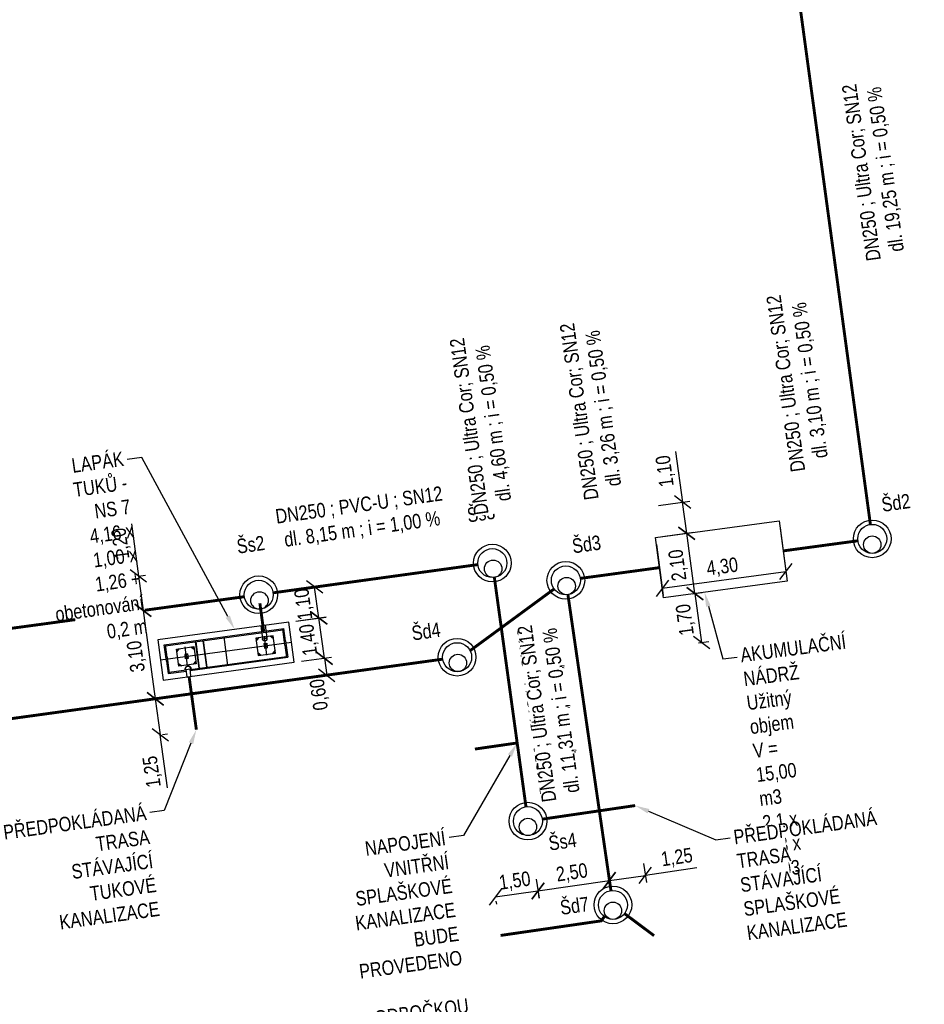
# Model space of a CAD drawing. Header units: metres. Extents: x -746896 to -745924, y -1022348 to -1021947.
# Tile 5 of 8: x -746853 to -746822, y -1022008 to -1021974. Entities that reach past the tile are written whole.
import ezdxf
from ezdxf import colors
from ezdxf.entities.mleader import LeaderData, LeaderLine
from ezdxf.math import Vec2, Vec3

# ---------------------------------------------------------------- set-up
doc = ezdxf.new("R2010")
doc.units = ezdxf.units.M
doc.linetypes.add('DASHDOT', pattern=[1, 0.5, -0.25, 0, -0.25])
doc.layers.get('Defpoints').update_dxf_attribs({"color": 6, "lineweight": 5})
doc.layers.add('TP_03_KS-Koty', color=7, linetype='Continuous', lineweight=5)
for name, color, linetype in [('TP_03_KS-Popis potrubí', 20, 'Continuous'), ('TP_03_KS-Popis poznámka', 20, 'Continuous'), ('TP_03_KS-Popis šachet', 20, 'Continuous'), ('TP_03_KS-Potrubí nové', 20, 'KANVSVO'), ('TP_03_KS-Šachty', 20, 'Continuous'), ('TP_04_KD-Objekt', 106, 'Continuous'), ('TP_04_KD-Popis potrubí', 106, 'Continuous'), ('TP_04_KD-Popis poznámka', 106, 'Continuous'), ('TP_04_KD-Popis šachet', 106, 'Continuous'), ('TP_04_KD-Potrubí nové', 106, 'KANVDVO'), ('TP_04_KD-Šachty', 106, 'Continuous'), ('TP_06_KT-Objekt', 14, 'Continuous'), ('TP_06_KT-Popis objektu', 14, 'Continuous'), ('TP_06_KT-Popis poznámka', 14, 'Continuous'), ('TP_06_KT-Potrubí nové', 14, 'KANVSVO')]:
    doc.layers.add(name, color=color, linetype=linetype)
doc.styles.add('TPkoty', font='arial.ttf', dxfattribs={"width": 0.8, "height": 2})
doc.styles.add('TPpoznámky', font='arial.ttf', dxfattribs={"width": 0.8, "height": 2})
doc.styles.add('TPtext', font='arial.ttf', dxfattribs={"width": 0.8, "height": 2})
doc.linetypes.add('KANVDVO', pattern='A,7,-6.5,[8,civil.shx,S=1,R=0,X=0,Y=0],-6.5', length=20)
doc.linetypes.add('KANVSVO', pattern='A,7,-6.5,[9,civil.shx,S=1,R=0,X=0,Y=0],-6.5', length=20)
doc.dimstyles.new('TPM', dxfattribs={"dimscale": 0, "dimtxt": 2, "dimasz": 2, "dimexe": 1, "dimexo": 1, "dimgap": 0.5, "dimtad": 1, "dimzin": 1, "dimtxsty": 'TPkoty', "dimblk": 'OBLIQUE', "dimcen": 2.5, "dimclrd": 256, "dimclre": 256, "dimclrt": 256, "dimazin": 0, "dimtfac": 1, "dimtmove": 1, "dimatfit": 3, "dimfxl": 5, "dimtfillclr": 256, "dimarcsym": 0})

# ---------------------------------------------------------------- blocks, each defined once
blk = doc.blocks.new('KS_Sachta')
at = {"layer": 'TP_03_KS-Šachty'}
for centre, radius in [((0, 0), 0.65), ((0, 0), 0.5), ((0, -0.2), 0.3)]:
    blk.add_circle(centre, radius, dxfattribs=at)
blk = doc.blocks.new('KD_Sachta')
at = {"layer": 'TP_04_KD-Šachty'}
for centre, radius in [((0, 0), 0.65), ((0, 0), 0.5), ((0, -0.2), 0.3)]:
    blk.add_circle(centre, radius, dxfattribs=at)
blk = doc.blocks.new('_Oblique')
at = {"color": 0, "linetype": 'ByBlock', "lineweight": -2}
blk.add_line((-0.5, -0.5), (0.5, 0.5), dxfattribs=at)
blk = doc.blocks.new('*D52')
at = {"layer": 'Defpoints', "color": 0, "transparency": 16777216}
for p in [(-746830.271, -1021994.26), (-746830.042, -1021995.944), (-746829.695, -1021995.897)]:
    blk.add_point(p, dxfattribs=at)
at = {"layer": 'TP_03_KS-Koty', "lineweight": -2, "transparency": 16777216}
for p, q in [((-746830.023, -1021994.227), (-746829.676, -1021994.18)), ((-746829.923, -1021994.213), (-746829.695, -1021995.897)), ((-746829.795, -1021995.91), (-746829.447, -1021995.863))]:
    blk.add_line(p, q, dxfattribs=at)
at = {"layer": 'TP_03_KS-Koty', "lineweight": -2, "transparency": 16777216, "xscale": 0.5, "yscale": 0.5, "zscale": 0.5}
for p, rotation in [((-746829.923, -1021994.213), 97.72686670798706), ((-746829.695, -1021995.897), 277.726866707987)]:
    blk.add_blockref('_Oblique', p, dxfattribs=dict(at, rotation=rotation))
at = {"layer": 'TP_03_KS-Koty', "transparency": 16777216, "insert": (-746830.231, -1021995.112), "char_height": 0.5, "attachment_point": 5, "rotation": 97.7269, "style": 'TPkoty'}
blk.add_mtext('1,70', dxfattribs=at)
blk = doc.blocks.new('*D56')
at = {"layer": 'Defpoints', "color": 0, "transparency": 16777216}
for p in [(-746835.35, -1022004.368), (-746836.82, -1022004.578), (-746835.335, -1022004.47)]:
    blk.add_point(p, dxfattribs=at)
at = {"layer": 'TP_03_KS-Koty', "lineweight": -2, "transparency": 16777216}
for p, q in [((-746836.806, -1022004.68), (-746835.335, -1022004.47)), ((-746835.314, -1022004.616), (-746835.3, -1022004.718)), ((-746836.785, -1022004.826), (-746836.77, -1022004.928))]:
    blk.add_line(p, q, dxfattribs=at)
at = {"layer": 'TP_03_KS-Koty', "lineweight": -2, "transparency": 16777216, "xscale": 0.5, "yscale": 0.5, "zscale": 0.5}
for p, rotation in [((-746836.806, -1022004.68), 188.1249484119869), ((-746835.335, -1022004.47), 8.124948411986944)]:
    blk.add_blockref('_Oblique', p, dxfattribs=dict(at, rotation=rotation))
at = {"layer": 'TP_03_KS-Koty', "transparency": 16777216, "insert": (-746836.131, -1022004.154), "char_height": 0.5, "attachment_point": 5, "rotation": 8.1249, "style": 'TPkoty'}
blk.add_mtext('1,50', dxfattribs=at)
blk = doc.blocks.new('*D57')
at = {"layer": 'Defpoints', "color": 0, "transparency": 16777216}
for p in [(-746832.965, -1022003.458), (-746835.429, -1022003.815), (-746832.87, -1022004.112)]:
    blk.add_point(p, dxfattribs=at)
at = {"layer": 'TP_03_KS-Koty', "lineweight": -2, "transparency": 16777216}
for p, q in [((-746832.929, -1022003.705), (-746832.834, -1022004.36)), ((-746835.393, -1022004.063), (-746835.298, -1022004.718)), ((-746835.334, -1022004.47), (-746832.87, -1022004.112))]:
    blk.add_line(p, q, dxfattribs=at)
at = {"layer": 'TP_03_KS-Koty', "lineweight": -2, "transparency": 16777216, "xscale": 0.5, "yscale": 0.5, "zscale": 0.5}
for p, rotation in [((-746832.87, -1022004.112), 8.264702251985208), ((-746835.334, -1022004.47), 188.2647022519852)]:
    blk.add_blockref('_Oblique', p, dxfattribs=dict(at, rotation=rotation))
at = {"layer": 'TP_03_KS-Koty', "transparency": 16777216, "insert": (-746834.163, -1022003.87), "char_height": 0.5, "attachment_point": 5, "rotation": 8.2647, "style": 'TPkoty'}
blk.add_mtext('2,50', dxfattribs=at)
blk = doc.blocks.new('*D58')
at = {"layer": 'Defpoints', "color": 0, "transparency": 16777216}
for p in [(-746831.728, -1022003.278), (-746832.965, -1022003.458), (-746831.633, -1022003.933)]:
    blk.add_point(p, dxfattribs=at)
at = {"layer": 'TP_03_KS-Koty', "lineweight": -2, "transparency": 16777216}
for p, q in [((-746832.929, -1022003.705), (-746832.834, -1022004.36)), ((-746831.692, -1022003.525), (-746831.597, -1022004.18)), ((-746829.861, -1022003.675), (-746831.633, -1022003.933)), ((-746832.87, -1022004.112), (-746831.633, -1022003.933))]:
    blk.add_line(p, q, dxfattribs=at)
at = {"layer": 'TP_03_KS-Koty', "lineweight": -2, "transparency": 16777216, "xscale": 0.5, "yscale": 0.5, "zscale": 0.5}
for p, rotation in [((-746831.633, -1022003.933), 8.262234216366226), ((-746832.87, -1022004.112), 188.2622342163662)]:
    blk.add_blockref('_Oblique', p, dxfattribs=dict(at, rotation=rotation))
at = {"layer": 'TP_03_KS-Koty', "transparency": 16777216, "insert": (-746830.543, -1022003.344), "char_height": 0.5, "attachment_point": 5, "rotation": 8.2622, "style": 'TPkoty'}
blk.add_mtext('1,25', dxfattribs=at)
blk = doc.blocks.new('*D63')
at = {"layer": 'Defpoints', "color": 0, "transparency": 16777216}
for p in [(-746849.361, -1021993.642), (-746849.2, -1021994.83), (-746848.949, -1021994.796)]:
    blk.add_point(p, dxfattribs=at)
at = {"layer": 'TP_03_KS-Koty', "lineweight": -2, "transparency": 16777216}
for p, q in [((-746849.354, -1021991.812), (-746849.11, -1021993.608)), ((-746849.113, -1021993.608), (-746848.862, -1021993.574)), ((-746849.11, -1021993.608), (-746848.949, -1021994.796)), ((-746848.952, -1021994.796), (-746848.701, -1021994.762))]:
    blk.add_line(p, q, dxfattribs=at)
at = {"layer": 'TP_03_KS-Koty', "lineweight": -2, "transparency": 16777216, "xscale": 0.5, "yscale": 0.5, "zscale": 0.5}
for p, rotation in [((-746849.11, -1021993.608), 97.73113741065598), ((-746848.949, -1021994.796), 277.731137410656)]:
    blk.add_blockref('_Oblique', p, dxfattribs=dict(at, rotation=rotation))
at = {"layer": 'TP_03_KS-Koty', "transparency": 16777216, "insert": (-746849.691, -1021992.488), "char_height": 0.5, "attachment_point": 5, "rotation": 97.7311, "style": 'TPkoty'}
blk.add_mtext('1,20', dxfattribs=at)
blk = doc.blocks.new('*D64')
at = {"layer": 'Defpoints', "color": 0, "transparency": 16777216}
for p in [(-746849.2, -1021994.83), (-746848.779, -1021997.88), (-746848.528, -1021997.845)]:
    blk.add_point(p, dxfattribs=at)
at = {"layer": 'TP_03_KS-Koty', "lineweight": -2, "transparency": 16777216}
for p, q in [((-746848.952, -1021994.796), (-746848.701, -1021994.761)), ((-746848.949, -1021994.795), (-746848.528, -1021997.845)), ((-746848.531, -1021997.845), (-746848.28, -1021997.811))]:
    blk.add_line(p, q, dxfattribs=at)
at = {"layer": 'TP_03_KS-Koty', "lineweight": -2, "transparency": 16777216, "xscale": 0.5, "yscale": 0.5, "zscale": 0.5}
for p, rotation in [((-746848.949, -1021994.795), 97.85924262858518), ((-746848.528, -1021997.845), 277.8592426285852)]:
    blk.add_blockref('_Oblique', p, dxfattribs=dict(at, rotation=rotation))
at = {"layer": 'TP_03_KS-Koty', "transparency": 16777216, "insert": (-746849.16, -1021996.378), "char_height": 0.5, "attachment_point": 5, "rotation": 97.8592, "style": 'TPkoty'}
blk.add_mtext('3,10', dxfattribs=at)
blk = doc.blocks.new('*D65')
at = {"layer": 'Defpoints', "color": 0, "transparency": 16777216}
for p in [(-746848.699, -1021997.869), (-746848.528, -1021999.107), (-746848.357, -1021999.083)]:
    blk.add_point(p, dxfattribs=at)
at = {"layer": 'TP_03_KS-Koty', "lineweight": -2, "transparency": 16777216}
for p, q in [((-746848.528, -1021997.845), (-746848.357, -1021999.083)), ((-746848.452, -1021997.834), (-746848.28, -1021997.811)), ((-746848.104, -1022000.917), (-746848.357, -1021999.083)), ((-746848.281, -1021999.073), (-746848.11, -1021999.049))]:
    blk.add_line(p, q, dxfattribs=at)
at = {"layer": 'TP_03_KS-Koty', "lineweight": -2, "transparency": 16777216, "xscale": 0.5, "yscale": 0.5, "zscale": 0.5}
for p, rotation in [((-746848.528, -1021997.845), 97.85145662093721), ((-746848.357, -1021999.083), 277.8514566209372)]:
    blk.add_blockref('_Oblique', p, dxfattribs=dict(at, rotation=rotation))
at = {"layer": 'TP_03_KS-Koty', "transparency": 16777216, "insert": (-746848.612, -1022000.354), "char_height": 0.5, "attachment_point": 5, "rotation": 97.8515, "style": 'TPkoty'}
blk.add_mtext('1,25', dxfattribs=at)
blk = doc.blocks.new('*D66')
at = {"layer": 'Defpoints', "color": 0, "transparency": 16777216}
for p in [(-746830.553, -1021992.179), (-746830.205, -1021992.132), (-746830.271, -1021994.26)]:
    blk.add_point(p, dxfattribs=at)
at = {"layer": 'TP_03_KS-Koty', "lineweight": -2, "transparency": 16777216}
for p, q in [((-746830.305, -1021992.146), (-746829.958, -1021992.099)), ((-746829.923, -1021994.213), (-746830.205, -1021992.132)), ((-746830.023, -1021994.227), (-746829.676, -1021994.18))]:
    blk.add_line(p, q, dxfattribs=at)
at = {"layer": 'TP_03_KS-Koty', "lineweight": -2, "transparency": 16777216, "xscale": 0.5, "yscale": 0.5, "zscale": 0.5}
for p, rotation in [((-746830.205, -1021992.132), 97.72036283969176), ((-746829.923, -1021994.213), 277.7203628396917)]:
    blk.add_blockref('_Oblique', p, dxfattribs=dict(at, rotation=rotation))
at = {"layer": 'TP_03_KS-Koty', "transparency": 16777216, "insert": (-746830.486, -1021993.23), "char_height": 0.5, "attachment_point": 5, "rotation": 97.7204, "style": 'TPkoty'}
blk.add_mtext('2,10', dxfattribs=at)
blk = doc.blocks.new('*D67')
at = {"layer": 'Defpoints', "color": 0, "transparency": 16777216}
for p in [(-746831.43, -1021991.207), (-746830.351, -1021991.06), (-746831.285, -1021992.279)]:
    blk.add_point(p, dxfattribs=at)
at = {"layer": 'TP_03_KS-Koty', "lineweight": -2, "transparency": 16777216}
for p, q in [((-746830.588, -1021989.31), (-746830.351, -1021991.06)), ((-746831.183, -1021991.173), (-746830.103, -1021991.027)), ((-746830.205, -1021992.132), (-746830.351, -1021991.06)), ((-746831.037, -1021992.245), (-746829.958, -1021992.099))]:
    blk.add_line(p, q, dxfattribs=at)
at = {"layer": 'TP_03_KS-Koty', "lineweight": -2, "transparency": 16777216, "xscale": 0.5, "yscale": 0.5, "zscale": 0.5}
for p, rotation in [((-746830.351, -1021991.06), 97.72036283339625), ((-746830.205, -1021992.132), 277.7203628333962)]:
    blk.add_blockref('_Oblique', p, dxfattribs=dict(at, rotation=rotation))
at = {"layer": 'TP_03_KS-Koty', "transparency": 16777216, "insert": (-746830.926, -1021989.986), "char_height": 0.5, "attachment_point": 5, "rotation": 97.7204, "style": 'TPkoty'}
blk.add_mtext('1,10', dxfattribs=at)
blk = doc.blocks.new('*D59')
at = {"layer": 'Defpoints', "color": 0, "transparency": 16777216}
for p in [(-746827.024, -1021991.701), (-746831.285, -1021992.279), (-746826.787, -1021993.452)]:
    blk.add_point(p, dxfattribs=at)
at = {"layer": 'TP_03_KS-Koty', "lineweight": -2, "transparency": 16777216}
for p, q in [((-746826.99, -1021991.949), (-746826.753, -1021993.699)), ((-746831.251, -1021992.526), (-746831.014, -1021994.277)), ((-746831.048, -1021994.029), (-746826.787, -1021993.452))]:
    blk.add_line(p, q, dxfattribs=at)
at = {"layer": 'TP_03_KS-Koty', "lineweight": -2, "transparency": 16777216, "xscale": 0.5, "yscale": 0.5, "zscale": 0.5}
for p, rotation in [((-746826.787, -1021993.452), 7.720362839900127), ((-746831.048, -1021994.029), 187.7203628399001)]:
    blk.add_blockref('_Oblique', p, dxfattribs=dict(at, rotation=rotation))
at = {"layer": 'TP_03_KS-Koty', "transparency": 16777216, "insert": (-746828.974, -1021993.319), "char_height": 0.5, "attachment_point": 5, "rotation": 7.7204, "style": 'TPkoty'}
blk.add_mtext('4,30', dxfattribs=at)
blk = doc.blocks.new('*D60')
at = {"layer": 'Defpoints', "color": 0, "transparency": 16777216}
for p in [(-746843.737, -1021996.584), (-746843.656, -1021997.171), (-746842.619, -1021997.028)]:
    blk.add_point(p, dxfattribs=at)
at = {"layer": 'TP_03_KS-Koty', "lineweight": -2, "transparency": 16777216}
for p, q in [((-746843.49, -1021996.55), (-746842.452, -1021996.407)), ((-746842.7, -1021996.441), (-746842.619, -1021997.028)), ((-746843.409, -1021997.137), (-746842.371, -1021996.994))]:
    blk.add_line(p, q, dxfattribs=at)
at = {"layer": 'TP_03_KS-Koty', "lineweight": -2, "transparency": 16777216, "xscale": 0.5, "yscale": 0.5, "zscale": 0.5}
for p, rotation in [((-746842.7, -1021996.441), 97.85145662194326), ((-746842.619, -1021997.028), 277.8514566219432)]:
    blk.add_blockref('_Oblique', p, dxfattribs=dict(at, rotation=rotation))
at = {"layer": 'TP_03_KS-Koty', "transparency": 16777216, "insert": (-746842.851, -1021997.696), "char_height": 0.5, "attachment_point": 5, "rotation": 97.8515, "style": 'TPkoty'}
blk.add_mtext('0,60', dxfattribs=at)
blk = doc.blocks.new('*D61')
at = {"layer": 'Defpoints', "color": 0, "transparency": 16777216}
for p in [(-746843.926, -1021995.197), (-746842.888, -1021995.056), (-746843.737, -1021996.584)]:
    blk.add_point(p, dxfattribs=at)
at = {"layer": 'TP_03_KS-Koty', "lineweight": -2, "transparency": 16777216}
for p, q in [((-746843.678, -1021995.163), (-746842.64, -1021995.022)), ((-746842.7, -1021996.443), (-746842.888, -1021995.056)), ((-746843.49, -1021996.55), (-746842.452, -1021996.41))]:
    blk.add_line(p, q, dxfattribs=at)
at = {"layer": 'TP_03_KS-Koty', "lineweight": -2, "transparency": 16777216, "xscale": 0.5, "yscale": 0.5, "zscale": 0.5}
for p, rotation in [((-746842.888, -1021995.056), 97.73191385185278), ((-746842.7, -1021996.443), 277.7319138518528)]:
    blk.add_blockref('_Oblique', p, dxfattribs=dict(at, rotation=rotation))
at = {"layer": 'TP_03_KS-Koty', "transparency": 16777216, "insert": (-746843.216, -1021995.807), "char_height": 0.5, "attachment_point": 5, "rotation": 97.7319, "style": 'TPkoty'}
blk.add_mtext('1,40', dxfattribs=at)
blk = doc.blocks.new('*D62')
at = {"layer": 'Defpoints', "color": 0, "transparency": 16777216}
for p in [(-746844.072, -1021994.133), (-746843.035, -1021993.99), (-746843.926, -1021995.197)]:
    blk.add_point(p, dxfattribs=at)
at = {"layer": 'TP_03_KS-Koty', "lineweight": -2, "transparency": 16777216}
for p, q in [((-746843.825, -1021994.099), (-746842.787, -1021993.956)), ((-746842.888, -1021995.054), (-746843.035, -1021993.99)), ((-746843.678, -1021995.163), (-746842.641, -1021995.02))]:
    blk.add_line(p, q, dxfattribs=at)
at = {"layer": 'TP_03_KS-Koty', "lineweight": -2, "transparency": 16777216, "xscale": 0.5, "yscale": 0.5, "zscale": 0.5}
for p, rotation in [((-746843.035, -1021993.99), 97.8519754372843), ((-746842.888, -1021995.054), 277.8519754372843)]:
    blk.add_blockref('_Oblique', p, dxfattribs=dict(at, rotation=rotation))
at = {"layer": 'TP_03_KS-Koty', "transparency": 16777216, "insert": (-746843.383, -1021994.58), "char_height": 0.5, "attachment_point": 5, "rotation": 97.852, "style": 'TPkoty'}
blk.add_mtext('1,10', dxfattribs=at)

msp = doc.modelspace()

# ---------------------------------------------------------------- linework, layer by layer
at = {"layer": 'Defpoints'}
for p in [(-746836.908, -1021993.161), (-746844.963, -1021994.255), (-746836.599, -1021995.393), (-746835.679, -1022002.063)]:
    msp.add_point(p, dxfattribs=at)
at = {"layer": 'TP_03_KS-Potrubí nové', "const_width": 0.1}
for points in [[(-746837.405, -1021993.214), (-746844.468, -1021994.188)], [(-746835.748, -1022001.568), (-746836.839, -1021993.657)], [(-746845.459, -1021994.322), (-746861.068, -1021996.441)], [(-746844.792, -1021995.516), (-746844.923, -1021994.549)]]:
    msp.add_lwpolyline(points, dxfattribs=at)
at = {"layer": 'TP_04_KD-Objekt'}
msp.add_lwpolyline([(-746827.024, -1021991.701), (-746826.742, -1021993.782), (-746831.003, -1021994.36), (-746831.285, -1021992.279)], close=True, dxfattribs=at)
at = {"layer": 'TP_04_KD-Potrubí nové', "const_width": 0.1}
for points in [[(-746823.873, -1021991.83), (-746826.329, -1021973.743)], [(-746826.883, -1021992.742), (-746824.306, -1021992.393)], [(-746833.878, -1021993.691), (-746831.144, -1021993.319)], [(-746837.675, -1021996.183), (-746834.777, -1021994.054)], [(-746832.819, -1022004.459), (-746834.302, -1021994.253)], [(-746872.786, -1022001.188), (-746838.617, -1021996.476)]]:
    msp.add_lwpolyline(points, dxfattribs=at)
at = {"layer": 'TP_04_KD-Potrubí nové', "color": 251, "const_width": 0.1}
msp.add_lwpolyline([(-746831.331, -1022006.015), (-746832.353, -1022005.251)], dxfattribs=at)
at = {"layer": 'TP_06_KT-Objekt', "linetype": 'Continuous'}
for p, q in [((-746848.219, -1021995.982), (-746844.097, -1021995.422)), ((-746848.174, -1021996.016), (-746844.131, -1021995.467)), ((-746844.886, -1021995.327), (-746844.83, -1021995.758)), ((-746844.744, -1021995.308), (-746844.688, -1021995.74)), ((-746844.06, -1021995.994), (-746844.137, -1021995.427)), ((-746844.039, -1021995.847), (-746844.097, -1021995.422)), ((-746847.016, -1021996.787), (-746847.139, -1021995.875)), ((-746847.001, -1021996.785), (-746847.124, -1021995.873)), ((-746846.753, -1021996.751), (-746846.877, -1021995.84)), ((-746846.738, -1021996.749), (-746846.862, -1021995.838)), ((-746844.039, -1021995.847), (-746843.962, -1021996.413)), ((-746848.143, -1021996.543), (-746848.219, -1021995.982)), ((-746848.121, -1021996.405), (-746848.18, -1021995.976)), ((-746844.06, -1021995.994), (-746844.002, -1021996.418)), ((-746848.143, -1021996.543), (-746848.085, -1021996.972)), ((-746848.121, -1021996.405), (-746848.045, -1021996.967)), ((-746847.33, -1021996.83), (-746844.007, -1021996.379)), ((-746847.325, -1021996.869), (-746843.962, -1021996.413)), ((-746848.085, -1021996.972), (-746847.457, -1021996.887)), ((-746848.05, -1021996.927), (-746847.463, -1021996.848)), ((-746847.465, -1021996.83), (-746847.332, -1021996.812))]:
    msp.add_line(p, q, dxfattribs=at)
at = {"layer": 'TP_06_KT-Objekt', "linetype": 'DASHDOT', "ltscale": 100}
for p, q in [((-746848.35, -1021996.504), (-746843.832, -1021995.89)), ((-746846.024, -1021996.693), (-746846.158, -1021995.702)), ((-746844.656, -1021995.761), (-746844.856, -1021995.787)), ((-746844.68, -1021996.339), (-746844.769, -1021995.685)), ((-746847.415, -1021996.71), (-746847.504, -1021996.056))]:
    msp.add_line(p, q, dxfattribs=at)
at = {"layer": 'TP_06_KT-Objekt', "ltscale": 100}
for p, q in [((-746844.466, -1021995.674), (-746845.061, -1021995.755)), ((-746845.061, -1021995.755), (-746844.98, -1021996.349)), ((-746845.048, -1021995.854), (-746844.962, -1021995.741)), ((-746844.781, -1021995.939), (-746844.687, -1021995.926)), ((-746844.781, -1021995.939), (-746844.76, -1021996.097)), ((-746844.687, -1021995.926), (-746844.666, -1021996.084)), ((-746844.453, -1021995.773), (-746844.566, -1021995.687)), ((-746844.386, -1021996.268), (-746844.466, -1021995.674)), ((-746847.796, -1021996.126), (-746847.201, -1021996.045)), ((-746847.715, -1021996.721), (-746847.796, -1021996.126)), ((-746847.782, -1021996.225), (-746847.697, -1021996.113)), ((-746847.422, -1021996.297), (-746847.516, -1021996.31)), ((-746847.516, -1021996.31), (-746847.495, -1021996.469)), ((-746847.422, -1021996.297), (-746847.4, -1021996.456)), ((-746847.188, -1021996.144), (-746847.3, -1021996.059)), ((-746847.201, -1021996.045), (-746847.121, -1021996.64)), ((-746844.994, -1021996.25), (-746844.881, -1021996.336)), ((-746844.98, -1021996.349), (-746844.386, -1021996.268)), ((-746844.76, -1021996.097), (-746844.666, -1021996.084)), ((-746844.399, -1021996.169), (-746844.485, -1021996.282)), ((-746847.729, -1021996.621), (-746847.616, -1021996.707)), ((-746847.121, -1021996.64), (-746847.715, -1021996.721)), ((-746847.4, -1021996.456), (-746847.495, -1021996.469)), ((-746847.134, -1021996.541), (-746847.22, -1021996.653))]:
    msp.add_line(p, q, dxfattribs=at)
at = {"layer": 'TP_06_KT-Objekt'}
for p, q in [((-746847.43, -1021997.085), (-746847.465, -1021996.83)), ((-746847.298, -1021997.067), (-746847.332, -1021996.812))]:
    msp.add_line(p, q, dxfattribs=at)
msp.add_lwpolyline([(-746848.256, -1021997.198), (-746843.737, -1021996.584), (-746843.926, -1021995.197), (-746848.444, -1021995.81)], close=True, dxfattribs=at)
at = {"layer": 'TP_06_KT-Objekt', "ltscale": 100}
for centre, radius in [((-746845.03, -1021995.782), 0.0133), ((-746844.73, -1021995.972), 0.015), ((-746844.489, -1021995.709), 0.0133), ((-746847.765, -1021996.153), 0.0133), ((-746847.224, -1021996.08), 0.0133), ((-746844.958, -1021996.314), 0.0133), ((-746844.719, -1021996.051), 0.015), ((-746844.417, -1021996.241), 0.0133), ((-746847.462, -1021996.343), 0.015), ((-746847.452, -1021996.422), 0.015), ((-746847.152, -1021996.612), 0.0133), ((-746847.692, -1021996.686), 0.0133)]:
    msp.add_circle(centre, radius, dxfattribs=at)
at = {"layer": 'TP_06_KT-Objekt', "linetype": 'Continuous'}
msp.add_circle((-746844.756, -1021995.774), 0.0758, dxfattribs=at)
for radius, end in [(0.12, 186.8771), (0.11, 187.7319)]:
    msp.add_arc((-746847.396, -1021996.839), radius, 7.7319, end, dxfattribs=at)
at = {"layer": 'TP_06_KT-Potrubí nové', "const_width": 0.1}
msp.add_lwpolyline([(-746847.113, -1021998.909), (-746847.364, -1021997.076)], dxfattribs=at)

# ---------------------------------------------------------------- block references
at = {"layer": 'TP_03_KS-Šachty'}
for p, rotation in [((-746836.908, -1021993.161), 7.928854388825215), ((-746844.963, -1021994.255), 7.777837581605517)]:
    msp.add_blockref('KS_Sachta', p, dxfattribs=dict(at, rotation=rotation))
msp.add_blockref('KS_Sachta', (-746835.68, -1022002.063), dxfattribs=at)
at = {"layer": 'TP_04_KD-Šachty'}
for p in [(-746823.81, -1021992.326), (-746832.75, -1022004.954)]:
    msp.add_blockref('KD_Sachta', p, dxfattribs=at)
for p, rotation in [((-746834.374, -1021993.758), 8.264545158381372), ((-746838.122, -1021996.408), 7.851456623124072)]:
    msp.add_blockref('KD_Sachta', p, dxfattribs=dict(at, rotation=rotation))

# ---------------------------------------------------------------- texts
at = {"layer": 'TP_03_KS-Popis šachet', "insert": (-746837.739, -1021991.768), "char_height": 0.5, "attachment_point": 7, "rotation": 8, "style": 'TPtext', "bg_fill": 3, "box_fill_scale": 1, "bg_fill_color": 256, "bg_fill_transparency": 0}
msp.add_mtext_dynamic_manual_height_columns('Šs3', width=0.54106, gutter_width=1.25, heights=[0], dxfattribs=at)
at = {"layer": 'TP_04_KD-Popis šachet', "insert": (-746823.451, -1021991.404), "char_height": 0.5, "attachment_point": 7, "rotation": 8, "style": 'TPtext', "bg_fill": 3, "box_fill_scale": 1, "bg_fill_color": 256, "bg_fill_transparency": 0}
msp.add_mtext_dynamic_manual_height_columns('Šd2', width=0.54106, gutter_width=1.25, heights=[0], dxfattribs=at)

# ---------------------------------------------------------------- dimensions: what is measured, and where the dimension line sits
at = {"layer": 'TP_03_KS-Koty'}
for base, p1, p2, angle, text, picture, middle in [((-746830.351, -1021991.06), (-746831.285, -1021992.279), (-746831.43, -1021991.207), 97.7204, '1,10', '*D67', (-746830.456, -1021989.923)), ((-746843.035, -1021993.99), (-746843.926, -1021995.197), (-746844.072, -1021994.133), 97.852, '1,10', '*D62', (-746842.962, -1021994.522)), ((-746842.619, -1021997.028), (-746843.737, -1021996.584), (-746843.656, -1021997.171), 277.8515, '0,60', '*D60', (-746842.43, -1021997.638))]:
    dim = msp.add_linear_dim(base=base, p1=p1, p2=p2, angle=angle, text=text, dimstyle='TPM', override={"dimtad": 4}, dxfattribs=at)
    dim.commit()
    dim.dimension.update_dxf_attribs({"geometry": picture, "text_midpoint": middle, "dimtype": 129})
dim = msp.add_aligned_dim(p1=(-746843.737, -1021996.584), p2=(-746843.926, -1021995.197), distance=-1.047, dimstyle='TPM', override={"dimtad": 4}, dxfattribs=at)
dim.commit()
dim.dimension.update_dxf_attribs({"geometry": '*D61', "text_midpoint": (-746843.216, -1021995.807)})

# ---------------------------------------------------------------- next in the draw order: texts
at = {"layer": 'TP_03_KS-Popis šachet', "insert": (-746834.929, -1022003.088), "char_height": 0.5, "attachment_point": 7, "rotation": 8, "style": 'TPtext', "bg_fill": 3, "box_fill_scale": 1, "bg_fill_color": 256, "bg_fill_transparency": 0}
msp.add_mtext_dynamic_manual_height_columns('Šs4', width=0.54106, gutter_width=1.25, heights=[0], dxfattribs=at)
at = {"layer": 'TP_04_KD-Popis potrubí', "char_height": 0.5, "attachment_point": 7, "rotation": 98, "style": 'TPtext', "bg_fill": 3, "box_fill_scale": 1, "bg_fill_color": 256, "bg_fill_transparency": 0}
for s, insert in [('\\pi0.02788;DN250 ; Ultra Cor; SN12\\P\\pi0.22733;dl. 19,25 m ; i = 0,50 %', (-746822.59, -1021982.599)), ('\\pi0.02788;DN250 ; Ultra Cor; SN12\\P\\pi0.38272;dl. 3,10 m ; i = 0,50 %', (-746825.196, -1021989.876))]:
    msp.add_mtext_dynamic_manual_height_columns(s, width=6.13215, gutter_width=1.25, heights=[0], dxfattribs=dict(at, insert=insert))
at = {"layer": 'TP_04_KD-Popis šachet', "char_height": 0.5, "attachment_point": 7, "rotation": 8, "style": 'TPtext', "bg_fill": 3, "box_fill_scale": 1, "bg_fill_color": 256, "bg_fill_transparency": 0}
for s, insert in [('Šd3', (-746834.119, -1021992.836)), ('Šd4', (-746839.651, -1021995.841)), ('Šd7', (-746834.533, -1022005.306))]:
    msp.add_mtext_dynamic_manual_height_columns(s, width=0.54106, gutter_width=1.25, heights=[0], dxfattribs=dict(at, insert=insert))

# ---------------------------------------------------------------- next in the draw order: leaders
at = {"layer": 'TP_03_KS-Popis poznámka'}
ml = msp.add_multileader_mtext('Standard', dxfattribs=at)
ml.set_content('NAPOJENÍ VNITŘNÍ SPLAŠKOVÉ KANALIZACE BUDE PROVEDENO ^I^IODBOČKOU', color=256, style='TPpoznámky')
ml.set_leader_properties(color=256)
ml.build(insert=Vec2(0, 0))
ml.multileader.update_dxf_attribs({"dogleg_length": 2, "arrow_head_size": 0.5, "scale": 0.25})
ctx = ml.context
ctx.base_point, ctx.scale, ctx.char_height, ctx.arrow_head_size, ctx.landing_gap_size, ctx.plane_origin, ctx.plane_x_axis, ctx.plane_y_axis = Vec3(-746847.412, -1022003.866), 0.25, 0.5, 0.5, 0.125, Vec3(-746884.625, -1022015.407), Vec3(0.990626, 0.136605), Vec3(-0.136605, 0.990626)
ctx.text_align_type = 2
notes = []
notes.append((ctx, [(1, (1, 1, 0), (-746837.906, -1022002.555), (-0.990626, -0.136605), 0.5, [(0, [(-746836.051, -1021999.367)], 0, [])])]))
ctx.mtext.insert, ctx.mtext.text_direction, ctx.mtext.rotation, ctx.mtext.width, ctx.mtext.alignment, ctx.mtext.flow_direction = Vec3(-746838.56, -1022002.389), Vec3(0.990626, 0.136605), 0.137034, 9.0901, 3, 5
ctx.mtext.has_bg_fill, ctx.mtext.bg_color, ctx.mtext.bg_scale_factor, ctx.mtext.bg_transparency, ctx.mtext.use_window_bg_color = 1, -1073741824, 1, 0, 1
at = {"layer": 'TP_04_KD-Popis poznámka'}
ml = msp.add_multileader_mtext('Standard', dxfattribs=at)
ml.set_content('AKUMULAČNÍ NÁDRŽ \\PUžitný objem V = 15,00 m3\\P2,1 x 4,3 x 1,93 m', color=256, style='TPpoznámky')
ml.set_leader_properties(color=256)
ml.build(insert=Vec2(0, 0))
ml.multileader.update_dxf_attribs({"dogleg_length": 2, "arrow_head_size": 0.5, "scale": 0.25})
ctx = ml.context
ctx.base_point, ctx.scale, ctx.char_height, ctx.arrow_head_size, ctx.landing_gap_size, ctx.plane_origin, ctx.plane_x_axis, ctx.plane_y_axis = Vec3(-746828.471, -1021996.403), 0.25, 0.5, 0.5, 0.125, Vec3(-746873.624, -1022000.659), Vec3(0.991483, 0.130239), Vec3(-0.130239, 0.991483)
notes.append((ctx, [(0, (1, 1, 0), (-746828.967, -1021996.468), (0.991483, 0.130239), 0.5, [(0, [(-746829.592, -1021994.168)], 0, [])])]))
ctx.mtext.insert, ctx.mtext.text_direction, ctx.mtext.rotation, ctx.mtext.width, ctx.mtext.flow_direction = Vec3(-746828.386, -1021996.09), Vec3(0.991483, 0.130239), 0.13061, 6.70405, 5
ctx.mtext.has_bg_fill, ctx.mtext.bg_color, ctx.mtext.bg_scale_factor, ctx.mtext.bg_transparency, ctx.mtext.use_window_bg_color = 1, -1073741824, 1, 0, 1
at = {"layer": 'TP_06_KT-Popis objektu'}
ml = msp.add_multileader_mtext('Standard', dxfattribs=at)
ml.set_content('LAPÁK TUKŮ - NS 7\\P4,16 x 1,00 x 1,26 + obetonování 0,2 m', color=256, style='TPpoznámky')
ml.set_leader_properties(color=256)
ml.build(insert=Vec2(0, 0))
ml.multileader.update_dxf_attribs({"dogleg_length": 2, "arrow_head_size": 0.5, "scale": 0.25})
ctx = ml.context
ctx.base_point, ctx.scale, ctx.char_height, ctx.arrow_head_size, ctx.landing_gap_size, ctx.plane_origin, ctx.plane_x_axis, ctx.plane_y_axis = Vec3(-746859.312, -1021990.966), 0.25, 0.5, 0.5, 0.125, Vec3(-746890.544, -1022004.967), Vec3(0.990268, 0.139173), Vec3(-0.139173, 0.990268)
ctx.text_align_type = 2
notes.append((ctx, [(1, (1, 1, 0), (-746848.998, -1021989.516), (-0.990268, -0.139173), 0.5, [(0, [(-746845.792, -1021995.45)], 0, [])])]))
ctx.mtext.insert, ctx.mtext.text_direction, ctx.mtext.rotation, ctx.mtext.width, ctx.mtext.alignment, ctx.mtext.flow_direction = Vec3(-746849.659, -1021989.307), Vec3(0.990268, 0.139173), 0.139626, 9.67731, 3, 5
ctx.mtext.has_bg_fill, ctx.mtext.bg_color, ctx.mtext.bg_scale_factor, ctx.mtext.bg_transparency, ctx.mtext.use_window_bg_color = 1, -1073741824, 1, 0, 1
at = {"layer": 'TP_06_KT-Popis poznámka'}
ml = msp.add_multileader_mtext('Standard', dxfattribs=at)
ml.set_content('PŘEDPOKLÁDANÁ TRASA STÁVAJÍCÍ TUKOVÉ KANALIZACE ', color=256, style='TPpoznámky')
ml.set_leader_properties(color=256)
ml.build(insert=Vec2(0, 0))
ml.multileader.update_dxf_attribs({"dogleg_length": 2, "arrow_head_size": 0.5, "scale": 0.25})
ctx = ml.context
ctx.base_point, ctx.scale, ctx.char_height, ctx.arrow_head_size, ctx.landing_gap_size, ctx.plane_origin, ctx.plane_x_axis, ctx.plane_y_axis = Vec3(-746857.739, -1022003.007), 0.25, 0.5, 0.5, 0.125, Vec3(-746895.686, -1022014.95), Vec3(0.990626, 0.136605), Vec3(-0.136605, 0.990626)
ctx.text_align_type = 2
notes.append((ctx, [(1, (1, 1, 0), (-746848.223, -1022001.695), (-0.990626, -0.136605), 0.5, [(0, [(-746847.113, -1021998.909)], 0, [])])]))
ctx.mtext.insert, ctx.mtext.text_direction, ctx.mtext.rotation, ctx.mtext.width, ctx.mtext.alignment, ctx.mtext.flow_direction = Vec3(-746848.877, -1022001.529), Vec3(0.990626, 0.136605), 0.137034, 8.88686, 3, 5
ctx.mtext.has_bg_fill, ctx.mtext.bg_color, ctx.mtext.bg_scale_factor, ctx.mtext.bg_transparency, ctx.mtext.use_window_bg_color = 1, -1073741824, 1, 0, 1
for ctx, leaders in notes:
    for number, flags, end, landing, length, lines in leaders:
        leader = LeaderData()
        leader.index, (leader.has_last_leader_line, leader.has_dogleg_vector, leader.attachment_direction) = number, flags
        leader.last_leader_point, leader.dogleg_vector, leader.dogleg_length = Vec3(end), Vec3(landing), length
        for number, points, colour, breaks in lines:
            line = LeaderLine()
            line.index, line.vertices, line.color, line.breaks = number, Vec3.list(points), colors.encode_raw_color(colour), breaks
            leader.lines.append(line)
        ctx.leaders.append(leader)

# ---------------------------------------------------------------- next in the draw order: linework, layer by layer
at = {"layer": 'TP_04_KD-Potrubí nové', "color": 251, "const_width": 0.1}
msp.add_lwpolyline([(-746836.623, -1022006.006), (-746833.154, -1022005.503), (-746833.046, -1022005.357)], dxfattribs=at)

# ---------------------------------------------------------------- next in the draw order: texts
at = {"layer": 'TP_03_KS-Popis potrubí', "insert": (-746833.837, -1022001), "char_height": 0.5, "attachment_point": 7, "rotation": 98, "style": 'TPtext', "bg_fill": 3, "box_fill_scale": 1, "bg_fill_color": 256, "bg_fill_transparency": 0}
msp.add_mtext_dynamic_manual_height_columns('\\pi0.02406;DN250 ; PVC-U ; SN12\\P\\pi0.20809;dl. 9,20 m ; i = 1,00 %', width=5.7829, gutter_width=1.25, heights=[0], dxfattribs=at)
at = {"layer": 'TP_03_KS-Popis šachet', "insert": (-746845.681, -1021992.846), "char_height": 0.5, "attachment_point": 7, "rotation": 8, "style": 'TPtext', "bg_fill": 3, "box_fill_scale": 1, "bg_fill_color": 256, "bg_fill_transparency": 0}
msp.add_mtext_dynamic_manual_height_columns('Šs2', width=0.54106, gutter_width=1.25, heights=[0], dxfattribs=at)

# ---------------------------------------------------------------- next in the draw order: dimensions: what is measured, and where the dimension line sits
at = {"layer": 'TP_03_KS-Koty'}
for base, p1, p2, angle, picture, middle in [((-746848.949, -1021994.796), (-746849.361, -1021993.642), (-746849.2, -1021994.83), 277.7311, '*D63', (-746849.359, -1021992.443)), ((-746848.357, -1021999.083), (-746848.699, -1021997.869), (-746848.528, -1021999.107), 277.8515, '*D65', (-746848.193, -1022000.296))]:
    dim = msp.add_linear_dim(base=base, p1=p1, p2=p2, angle=angle, dimstyle='TPM', override={"dimtad": 4}, dxfattribs=at)
    dim.commit()
    dim.dimension.update_dxf_attribs({"geometry": picture, "text_midpoint": middle, "dimtype": 129})
dim = msp.add_aligned_dim(p1=(-746831.285, -1021992.279), p2=(-746827.024, -1021991.701), distance=-1.766, dimstyle='TPM', dxfattribs=at)
dim.commit()
dim.dimension.update_dxf_attribs({"geometry": '*D59', "text_midpoint": (-746828.974, -1021993.319)})
for p2, distance, picture, middle in [((-746830.553, -1021992.179), -0.351, '*D66', (-746830.486, -1021993.23)), ((-746830.042, -1021995.944), 0.351, '*D52', (-746830.231, -1021995.112))]:
    dim = msp.add_aligned_dim(p1=(-746830.271, -1021994.26), p2=p2, distance=distance, dimstyle='TPM', override={"dimtad": 4}, dxfattribs=at)
    dim.commit()
    dim.dimension.update_dxf_attribs({"geometry": picture, "text_midpoint": middle})
dim = msp.add_aligned_dim(p1=(-746849.2, -1021994.83), p2=(-746848.779, -1021997.88), distance=0.253, text='3,10', dimstyle='TPM', override={"dimtad": 4}, dxfattribs=at)
dim.commit()
dim.dimension.update_dxf_attribs({"geometry": '*D64', "text_midpoint": (-746849.16, -1021996.378)})
for p1, p2, distance, text, picture, middle in [((-746836.82, -1022004.578), (-746835.35, -1022004.368), -0.103, '1,50', '*D56', (-746836.131, -1022004.154)), ((-746835.429, -1022003.815), (-746832.965, -1022003.458), -0.662, '2,50', '*D57', (-746834.163, -1022003.87))]:
    dim = msp.add_aligned_dim(p1=p1, p2=p2, distance=distance, text=text, dimstyle='TPM', dxfattribs=at)
    dim.commit()
    dim.dimension.update_dxf_attribs({"geometry": picture, "text_midpoint": middle})

# ---------------------------------------------------------------- next in the draw order: texts
at = {"layer": 'TP_03_KS-Popis potrubí', "insert": (-746844.241, -1021992.725), "char_height": 0.5, "attachment_point": 7, "rotation": 8, "style": 'TPtext', "bg_fill": 3, "box_fill_scale": 1, "bg_fill_color": 256, "bg_fill_transparency": 0}
msp.add_mtext_dynamic_manual_height_columns('\\pi0.02406;DN250 ; PVC-U ; SN12\\P\\pi0.20809;dl. 8,15 m ; i = 1,00 %', width=5.7829, gutter_width=1.25, heights=[0], dxfattribs=at)
at = {"layer": 'TP_04_KD-Popis potrubí', "insert": (-746833.775, -1022001.265), "char_height": 0.5, "attachment_point": 7, "rotation": 98, "style": 'TPtext', "bg_fill": 3, "box_fill_scale": 1, "bg_fill_color": 256, "bg_fill_transparency": 0}
msp.add_mtext_dynamic_manual_height_columns('\\pi0.02788;DN250 ; Ultra Cor; SN12\\P\\pi0.22733;dl. 11,31 m ; i = 0,50 %', width=6.13215, gutter_width=1.25, heights=[1.449], dxfattribs=at)

# ---------------------------------------------------------------- next in the draw order: linework, layer by layer
at = {"layer": 'TP_03_KS-Potrubí nové', "color": 251, "const_width": 0.1}
for points in [[(-746837.51, -1021999.577), (-746836.051, -1021999.367)], [(-746831.983, -1022001.526), (-746835.184, -1022001.995)]]:
    msp.add_lwpolyline(points, dxfattribs=at)

# ---------------------------------------------------------------- next in the draw order: texts
at = {"layer": 'TP_04_KD-Popis potrubí', "insert": (-746836.112, -1021991.358), "char_height": 0.5, "attachment_point": 7, "rotation": 98, "style": 'TPtext', "bg_fill": 3, "box_fill_scale": 1, "bg_fill_color": 256, "bg_fill_transparency": 0}
msp.add_mtext_dynamic_manual_height_columns('\\pi0.02788;DN250 ; Ultra Cor; SN12\\P\\pi0.38272;dl. 4,60 m ; i = 0,50 %', width=6.13215, gutter_width=1.25, heights=[1.449], dxfattribs=at)

# ---------------------------------------------------------------- next in the draw order: texts
at = {"layer": 'TP_04_KD-Popis potrubí', "insert": (-746832.318, -1021990.843), "char_height": 0.5, "attachment_point": 7, "rotation": 98, "style": 'TPtext', "bg_fill": 3, "box_fill_scale": 1, "bg_fill_color": 256, "bg_fill_transparency": 0}
msp.add_mtext_dynamic_manual_height_columns('\\pi0.02788;DN250 ; Ultra Cor; SN12\\P\\pi0.38272;dl. 3,26 m ; i = 0,50 %', width=6.13215, gutter_width=1.25, heights=[0], dxfattribs=at)

# ---------------------------------------------------------------- next in the draw order: leaders
at = {"layer": 'TP_03_KS-Popis poznámka'}
ml = msp.add_multileader_mtext('Standard', dxfattribs=at)
ml.set_content('PŘEDPOKLÁDANÁ TRASA STÁVAJÍCÍ SPLAŠKOVÉ KANALIZACE', color=256, style='TPpoznámky')
ml.set_leader_properties(color=256)
ml.build(insert=Vec2(0, 0))
ml.multileader.update_dxf_attribs({"dogleg_length": 2, "arrow_head_size": 0.5, "scale": 0.25})
ctx = ml.context
ctx.base_point, ctx.scale, ctx.char_height, ctx.arrow_head_size, ctx.landing_gap_size, ctx.plane_origin, ctx.plane_x_axis, ctx.plane_y_axis = Vec3(-746828.708, -1022002.641), 0.25, 0.5, 0.5, 0.125, Vec3(-746875.323, -1022019.571), Vec3(0.990626, 0.136605), Vec3(-0.136605, 0.990626)
notes = []
notes.append((ctx, [(0, (1, 1, 0), (-746829.203, -1022002.71), (0.990626, 0.136605), 0.5, [(0, [(-746831.983, -1022001.526)], 0, [])])]))
ctx.mtext.insert, ctx.mtext.text_direction, ctx.mtext.rotation, ctx.mtext.width, ctx.mtext.flow_direction = Vec3(-746828.619, -1022002.372), Vec3(0.990626, 0.136605), 0.137034, 6.99272, 5
ctx.mtext.has_bg_fill, ctx.mtext.bg_color, ctx.mtext.bg_scale_factor, ctx.mtext.bg_transparency, ctx.mtext.use_window_bg_color = 1, -1073741824, 1, 0, 1
for ctx, leaders in notes:
    for number, flags, end, landing, length, lines in leaders:
        leader = LeaderData()
        leader.index, (leader.has_last_leader_line, leader.has_dogleg_vector, leader.attachment_direction) = number, flags
        leader.last_leader_point, leader.dogleg_vector, leader.dogleg_length = Vec3(end), Vec3(landing), length
        for number, points, colour, breaks in lines:
            line = LeaderLine()
            line.index, line.vertices, line.color, line.breaks = number, Vec3.list(points), colors.encode_raw_color(colour), breaks
            leader.lines.append(line)
        ctx.leaders.append(leader)

# ---------------------------------------------------------------- next in the draw order: dimensions: what is measured, and where the dimension line sits
at = {"layer": 'TP_03_KS-Koty'}
dim = msp.add_linear_dim(base=(-746831.633, -1022003.933), p1=(-746832.965, -1022003.458), p2=(-746831.728, -1022003.278), angle=8.2622, dimstyle='TPM', dxfattribs=at)
dim.commit()
dim.dimension.update_dxf_attribs({"geometry": '*D58', "text_midpoint": (-746830.469, -1022003.852), "dimtype": 129})

doc.saveas('drawing.dxf')
